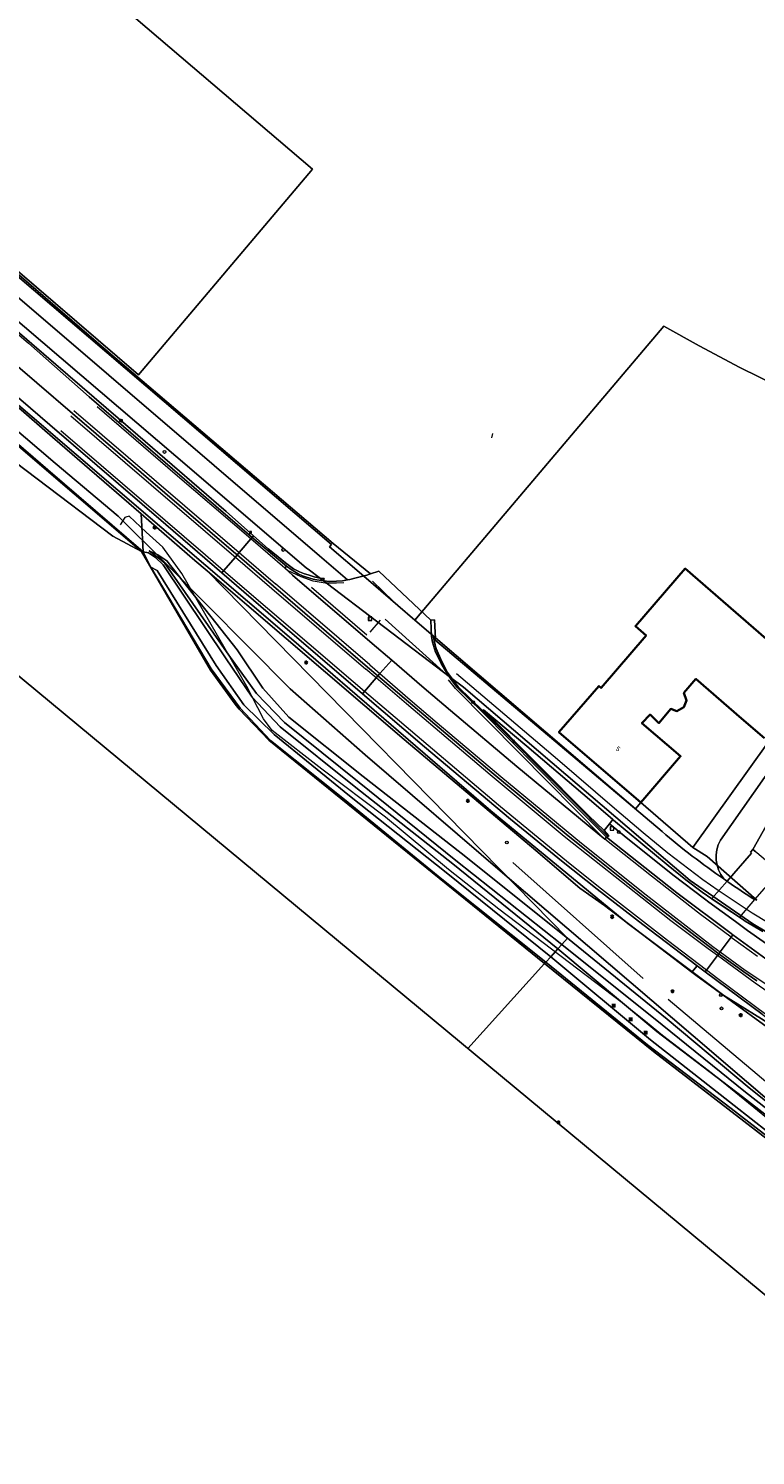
# Model space of a CAD drawing. Header units: millimetres. Extents: x 162876 to 168130, y 402614 to 405602.
# Tile 13 of 256: x 163842 to 163959, y 403053 to 403281. Entities that reach past the tile are written whole.
import ezdxf
from ezdxf.enums import TextEntityAlignment as Align

# ---------------------------------------------------------------- set-up
doc = ezdxf.new("R2010")
doc.units = ezdxf.units.MM
for name, color, linetype, lineweight in [('X-CA190022.004-UO-BGT_Ondergrond$0$GE_117_WGIGeleideconstructie_Grens_GEM', 253, 'X-CA190022.004-UO-BGT_Ondergrond$0$Vangrail', 9), ('X-CA190022.004-UO-BGT_Ondergrond$0$GE_201_SHDHek_Lijn_GEM', 253, 'X-CA190022.004-UO-BGT_Ondergrond$0$Hekwerk', 9), ('X-CA190022.004-UO-BGT_Ondergrond$0$GE_203_VGOHaag_Lijn_GEM', 253, 'X-CA190022.004-UO-BGT_Ondergrond$0$Heg', 9), ('X-CA190022.004-UO-BGT_Ondergrond$0$GE_214_Wegmarkering_Lijn_GEM', 253, 'Continuous', 9), ('X-CA190022.004-UO-BGT_Ondergrond$0$GE_244_Taludlijn_Lijn_GEM', 253, 'Continuous', 9), ('X-CA190022.004-UO-BGT_Ondergrond$0$GE_262_OSHMuurKleinerDan30cm_Lijn_GEM', 253, 'Continuous', 9), ('X-CA190022.004-UO-BGT_Ondergrond$0$GE_311_WGDRijbaanRegionaleweg_Vlak_GEM', 253, 'Continuous', 9), ('X-CA190022.004-UO-BGT_Ondergrond$0$GE_314_WGDRijbaanLokaleweg_Vlak_GEM', 253, 'Continuous', 9), ('X-CA190022.004-UO-BGT_Ondergrond$0$GE_316_WGDFietspad_Vlak_GEM', 253, 'Continuous', 9), ('X-CA190022.004-UO-BGT_Ondergrond$0$GE_361_OWGBerm_Vlak_GEM', 253, 'Continuous', 9), ('X-CA190022.004-UO-BGT_Ondergrond$0$GE_367_OWGBerm_groenvoorziening_grasenk_GEM', 253, 'Continuous', 9), ('X-CA190022.004-UO-BGT_Ondergrond$0$GE_401_OTDErf_Vlak_GEM', 253, 'Continuous', 9), ('X-CA190022.004-UO-BGT_Ondergrond$0$GE_4502_GBKN_Huisnummer_Lijn_GEM', 7, 'Continuous', 9), ('X-CA190022.004-UO-BGT_Ondergrond$0$GE_461_BTDGraslandoverig_Vlak_GEM', 253, 'Continuous', 9), ('X-CA190022.004-UO-BGT_Ondergrond$0$GE_478_BTDGroenvoorziening_bosplantsoen_GEM', 253, 'Continuous', 9), ('X-CA190022.004-UO-BGT_Ondergrond$0$GE_502_WTDWaterloop_Vlak_GEM', 253, 'Continuous', 9), ('X-CA190022.004-UO-BGT_Ondergrond$0$GE_601_PNDgrondvlakpand_Vlak_MV_GEM', 34, 'Continuous', 35), ('X-CA190022.004-UO-BGT_Ondergrond$0$GE_661_SHDMuurGroterDan30cm_Vlak_GEM', 253, 'Continuous', 9), ('X-CA190022.004-UO-BGT_Ondergrond$0$GE_814_BRDVerkeersbord_Punt_GEM', 7, 'Continuous', 25), ('X-CA190022.004-UO-BGT_Ondergrond$0$GE_861_PALLichtmast_Punt_GEM', 202, 'Continuous', 25), ('X-CA190022.004-UO-BGT_Ondergrond$0$GE_885_PutInspectieofRioolput_Punt_GEM', 253, 'Continuous', 9), ('X-CA190022.004-UO-BGT_Ondergrond$0$GE_886_PutKolk_Punt_GEM', 253, 'Continuous', 9), ('X-CA190022.004-UO-BGT_Ondergrond$0$GE_925_STMKunstobject_Punt_GEM', 253, 'Continuous', 9), ('X-CA190022.004-UO-BGT_Ondergrond$0$N-WE-RI-PUT_INSPECTIE-S', 253, 'Continuous', 9), ('X-CA190022.004-UO-KAD_Percelen$0$B-WE-KG-GRENS_PERCEEL-GV', 150, 'Continuous', 9)]:
    doc.layers.add(name, color=color, linetype=linetype, lineweight=lineweight)
doc.styles.add('X-CA190022.004-UO-BGT_Ondergrond$0$BGT_NAR', font='arial.ttf', dxfattribs={"height": 1})
doc.styles.add('X-CA190022.004-UO-BGT_Ondergrond$0$NLCS-ISO', font='NLCS-ISO.ttf')
doc.linetypes.add('X-CA190022.004-UO-BGT_Ondergrond$0$Heg', pattern='A,5,-1.5,[2,dgnlstyle-meierijstad.shx,S=0.007937,R=45,X=0,Y=0],-1.5', length=8)
doc.linetypes.add('X-CA190022.004-UO-BGT_Ondergrond$0$Hekwerk', pattern='A,5,-1.5,[2,dgnlstyle-Veghel.shx,S=0.007937,R=0,X=0,Y=0],-1.5', length=8)
doc.linetypes.add('X-CA190022.004-UO-BGT_Ondergrond$0$Vangrail', pattern='A,10,-1.5,[3,dgnlstyle-Veghel.shx,S=0.007937,R=90,X=0,Y=0.5],-1,[3,dgnlstyle-Veghel.shx,S=0.007937,R=270,X=0,Y=-0.5],-1.5', length=14)

# ---------------------------------------------------------------- blocks, each defined once
blk = doc.blocks.new('X-CA190022.004-UO-BGT_Ondergrond$0$SIE-WEG_PAAL_VERKEERSBORD-SO')
at = {"linetype": 'ByBlock', "lineweight": 18}
blk.add_circle((0, 0), 1.5, dxfattribs=at)
at = {"linetype": 'ByBlock', "lineweight": 18, "style": 'X-CA190022.004-UO-BGT_Ondergrond$0$NLCS-ISO'}
blk.add_text('vb', height=1.5, dxfattribs=at).set_placement((0, 0.1), align=Align.MIDDLE_CENTER)
blk = doc.blocks.new('X-CA190022.004-UO-BGT_Ondergrond$0$IMGEOVerkeersbord')
at = {"xscale": 5, "yscale": 5, "zscale": 5}
blk.add_blockref('X-CA190022.004-UO-BGT_Ondergrond$0$SIE-WEG_PAAL_VERKEERSBORD-SO', (0, 0), dxfattribs=at)
blk = doc.blocks.new('X-CA190022.004-UO-BGT_Ondergrond$0$SRI-KOLK-SO')
at = {"color": 0, "linetype": 'ByBlock', "lineweight": 18}
blk.add_lwpolyline([(-1.125, -1.125), (1.125, -1.125), (1.125, 1.125), (-1.125, 1.125)], close=True, dxfattribs=at)
at = {"color": 0, "linetype": 'ByBlock', "lineweight": 18, "style": 'X-CA190022.004-UO-BGT_Ondergrond$0$NLCS-ISO'}
blk.add_text('k', height=1.5, dxfattribs=at).set_placement((0, 0), align=Align.MIDDLE_CENTER)
blk = doc.blocks.new('X-CA190022.004-UO-BGT_Ondergrond$0$IMGEOKolk')
at = {"xscale": 5, "yscale": 5, "zscale": 5}
blk.add_blockref('X-CA190022.004-UO-BGT_Ondergrond$0$SRI-KOLK-SO', (0, 0), dxfattribs=at)
blk = doc.blocks.new('X-CA190022.004-UO-BGT_Ondergrond$0$SRI-PUT_INSPECTIEPUT_RIOOLPUT-SO')
at = {"color": 0, "linetype": 'ByBlock', "lineweight": 18}
blk.add_lwpolyline([(-1.12, -1.12), (1.12, -1.12), (1.12, 1.12), (-1.12, 1.12)], close=True, dxfattribs=at)
at = {"color": 0, "linetype": 'ByBlock', "lineweight": 18, "style": 'X-CA190022.004-UO-BGT_Ondergrond$0$NLCS-ISO'}
blk.add_text('r', height=1.5, dxfattribs=at).set_placement((0, 0.28), align=Align.MIDDLE_CENTER)
blk = doc.blocks.new('X-CA190022.004-UO-BGT_Ondergrond$0$IMGEOInspectierioolput')
at = {"layer": 'X-CA190022.004-UO-BGT_Ondergrond$0$N-WE-RI-PUT_INSPECTIE-S', "xscale": 10, "yscale": 10, "zscale": 10}
blk.add_blockref('X-CA190022.004-UO-BGT_Ondergrond$0$SRI-PUT_INSPECTIEPUT_RIOOLPUT-SO', (0, 0), dxfattribs=at)
blk = doc.blocks.new('X-CA190022.004-UO-BGT_Ondergrond$0$N-SIE-WEG_LICHTMAST-SO')
h = blk.add_hatch(color=256)
h.paths.add_polyline_path([(1.2, 0.5, 0.658505), (-1.2, 0.5)])
h.paths.add_polyline_path([(-1.2, -0.5, 0.658505), (1.2, -0.5)])
at = {"flags": 128}
for points in [[(-2.2, 1.3), (-1.1, 0.6)], [(-1.2, 0.5), (1.2, 0.5)], [(0, 1.3), (0, 2.5)], [(1.1, 0.6), (2.2, 1.3)], [(-2.2, -1.3), (-1.1, -0.6)], [(-1.2, -0.5), (1.2, -0.5)], [(0, -1.3), (0, -2.5)], [(2.2, -1.3), (1.1, -0.6)]]:
    blk.add_lwpolyline(points, dxfattribs=at)
at = {"ltscale": 0.5}
blk.add_circle((0, 0), 1.27, dxfattribs=at)
at = {"style": 'X-CA190022.004-UO-BGT_Ondergrond$0$NLCS-ISO'}
blk.add_attdef('TYPE', text='', height=1.8, dxfattribs=at).set_placement((0, 2.5), align=Align.BOTTOM_CENTER)
blk = doc.blocks.new('X-CA190022.004-UO-BGT_Ondergrond$0$IMGEOLichtmastpaal')
at = {"xscale": 5, "yscale": 5, "zscale": 5}
blk.add_blockref('X-CA190022.004-UO-BGT_Ondergrond$0$N-SIE-WEG_LICHTMAST-SO', (0, 6.4), dxfattribs=at)
blk = doc.blocks.new('*U23')
at = {"layer": 'X-CA190022.004-UO-BGT_Ondergrond$0$GE_925_STMKunstobject_Punt_GEM'}
h = blk.add_hatch(color=30, dxfattribs=at)
edge = h.paths.add_edge_path()
edge.add_spline(control_points=[(-16, -13), (-16, -16), (-13, -16)], knot_values=[0, 0, 0, 1, 1, 1], degree=2, periodic=0)
edge.add_line((-13, -16), (13, -16))
edge.add_spline(control_points=[(13, -16), (16, -16), (16, -13)], knot_values=[0, 0, 0, 1, 1, 1], degree=2, periodic=0)
edge.add_line((16, -13), (16, 13))
edge.add_spline(control_points=[(16, 13), (16, 16), (13, 16)], knot_values=[0, 0, 0, 1, 1, 1], degree=2, periodic=0)
edge.add_line((13, 16), (-13, 16))
edge.add_spline(control_points=[(-13, 16), (-16, 16), (-16, 13)], knot_values=[0, 0, 0, 1, 1, 1], degree=2, periodic=0)
edge.add_line((-16, 13), (-16, -13))
blk = doc.blocks.new('X-CA190022.004-UO-BGT_Ondergrond$0$IMGEOKunstobject')
at = {"layer": 'X-CA190022.004-UO-BGT_Ondergrond$0$GE_925_STMKunstobject_Punt_GEM'}
h = blk.add_hatch(color=0, dxfattribs=at)
edge = h.paths.add_edge_path()
edge.add_line((8, 9), (-8, 9))
edge.add_spline(control_points=[(-8, 9), (-9, 9), (-9, 8)], knot_values=[0, 0, 0, 1, 1, 1], degree=2, periodic=0)
edge.add_line((-9, 8), (-9, -8))
edge.add_spline(control_points=[(-9, -8), (-9, -9), (-8, -9)], knot_values=[0, 0, 0, 1, 1, 1], degree=2, periodic=0)
edge.add_line((-8, -9), (8, -9))
edge.add_spline(control_points=[(8, -9), (9, -9), (9, -8)], knot_values=[0, 0, 0, 1, 1, 1], degree=2, periodic=0)
edge.add_line((9, -8), (9, 8))
edge.add_spline(control_points=[(9, 8), (9, 9), (8, 9)], knot_values=[0, 0, 0, 1, 1, 1], degree=2, periodic=0)
h = blk.add_hatch(color=0, dxfattribs=at)
edge = h.paths.add_edge_path(flags=0)
edge.add_spline(control_points=[(-6, -6), (-6, -6), (-6, -6)], knot_values=[0, 0, 0, 1, 1, 1], degree=2, periodic=0)
edge.add_line((-6, -6), (6, -6))
edge.add_spline(control_points=[(6, -6), (6, -6), (6, -6)], knot_values=[0, 0, 0, 1, 1, 1], degree=2, periodic=0)
edge.add_line((6, -6), (6, 6))
edge.add_spline(control_points=[(6, 6), (6, 6), (6, 6)], knot_values=[0, 0, 0, 1, 1, 1], degree=2, periodic=0)
edge.add_line((6, 6), (-6, 6))
edge.add_spline(control_points=[(-6, 6), (-6, 6), (-6, 6)], knot_values=[0, 0, 0, 1, 1, 1], degree=2, periodic=0)
edge.add_line((-6, 6), (-6, -6))
at = {"layer": 'X-CA190022.004-UO-BGT_Ondergrond$0$GE_925_STMKunstobject_Punt_GEM', "color": 0}
blk.add_blockref('*U23', (0, 0), dxfattribs=at)

msp = doc.modelspace()

# ---------------------------------------------------------------- linework, layer by layer
at = {"flags": 128}
msp.add_lwpolyline([(167435.927, 405403.425), (167509.996, 405353.187), (167511.558, 404920.947), (167511.831, 404799.919), (167878.333, 404356.866), (164520.875, 402614.132), (163487.671, 403470.128), (162876.321, 403976.624), (163278.949, 404602.631), (167162.521, 405601.698)], close=True, dxfattribs=at)
at = {"layer": 'X-CA190022.004-UO-BGT_Ondergrond$0$GE_117_WGIGeleideconstructie_Grens_GEM'}
for p, q in [((163868.994, 403196.036), (163846.23, 403215.725)), ((163877.352, 403188.924), (163868.994, 403196.036)), ((163902.475, 403167.394), (163877.352, 403188.924)), ((163923.544, 403149.674), (163902.475, 403167.394)), ((163930.602, 403143.645), (163923.544, 403149.674)), ((163934.527, 403140.883), (163930.602, 403143.645)), ((163948.49, 403130.221), (163934.527, 403140.883)), ((163949.159, 403129.71), (163948.49, 403130.221)), ((163960.551, 403121.41), (163949.159, 403129.71))]:
    msp.add_line(p, q, dxfattribs=at)
at = {"layer": 'X-CA190022.004-UO-BGT_Ondergrond$0$GE_201_SHDHek_Lijn_GEM'}
for p, q in [((163854.849, 403229.652), (163891.151, 403198.708)), ((163854.849, 403229.652), (163891.151, 403198.708)), ((163854.849, 403229.652), (163891.151, 403198.708)), ((163916.494, 403215.625), (163916.659, 403216.323))]:
    msp.add_line(p, q, dxfattribs=at)
at = {"layer": 'X-CA190022.004-UO-BGT_Ondergrond$0$GE_203_VGOHaag_Lijn_GEM'}
for p, q in [((163937.696, 403152.028), (163945.493, 403145.795)), ((163945.493, 403145.795), (163950.545, 403141.93)), ((163950.545, 403141.93), (163951.254, 403141.408)), ((163951.254, 403141.408), (163955.492, 403138.29)), ((163955.492, 403138.29), (163957.441, 403136.855)), ((163957.441, 403136.855), (163967.993, 403129.482))]:
    msp.add_line(p, q, dxfattribs=at)
at = {"layer": 'X-CA190022.004-UO-BGT_Ondergrond$0$GE_214_Wegmarkering_Lijn_GEM'}
for p, q in [((163865.87, 403209.814), (163853.363, 403220.568)), ((163849.171, 403219.152), (163874.887, 403197.075)), ((163849.679, 403219.958), (163876.108, 403197.278)), ((163870.694, 403196.858), (163847.565, 403216.723)), ((163877.978, 403199.454), (163865.87, 403209.814)), ((163883.422, 403194.796), (163877.978, 403199.454)), ((163873.605, 403194.365), (163870.694, 403196.858)), ((163874.887, 403197.075), (163875.489, 403196.557)), ((163875.489, 403196.557), (163881.305, 403191.545)), ((163876.108, 403197.278), (163881.914, 403192.296)), ((163894.314, 403176.627), (163873.605, 403194.365)), ((163883.851, 403194.429), (163883.422, 403194.796)), ((163885.999, 403193.408), (163883.851, 403194.429)), ((163884.645, 403193.655), (163897.384, 403182.747)), ((163887.925, 403192.724), (163885.999, 403193.408)), ((163881.302, 403191.551), (163896.353, 403178.633)), ((163897.004, 403179.328), (163881.915, 403192.303)), ((163896.535, 403184.093), (163887.677, 403191.7)), ((163889.869, 403192.395), (163887.925, 403192.724)), ((163891.685, 403192.368), (163889.869, 403192.395)), ((163892.841, 403192.447), (163891.685, 403192.368)), ((163897.449, 403192.721), (163900.716, 403189.536)), ((163898.68, 403186.449), (163897.019, 403184.558)), ((163899.481, 403186.61), (163908.751, 403178.25)), ((163897.384, 403182.747), (163900.495, 403180.081)), ((163897.004, 403179.328), (163898.606, 403177.946)), ((163900.495, 403180.081), (163905.334, 403175.934)), ((163897.991, 403177.241), (163896.353, 403178.633)), ((163902.89, 403173.081), (163897.991, 403177.241)), ((163898.606, 403177.946), (163903.467, 403173.754)), ((163910.691, 403175.565), (163909.598, 403176.954)), ((163910.859, 403177.944), (163927.009, 403164.231)), ((163896.143, 403175.075), (163894.314, 403176.627)), ((163901.039, 403170.92), (163896.143, 403175.075)), ((163905.334, 403175.934), (163909.887, 403172.032)), ((163920.916, 403165.247), (163910.691, 403175.565)), ((163916.229, 403161.754), (163902.89, 403173.081)), ((163903.467, 403173.754), (163907.757, 403170.055)), ((163917.56, 403156.899), (163901.039, 403170.92)), ((163907.757, 403170.055), (163917.952, 403161.496)), ((163909.887, 403172.032), (163920.519, 403163.071)), ((163934.369, 403151.655), (163920.916, 403165.247)), ((163927.009, 403164.231), (163936.152, 403156.409)), ((163928.101, 403151.9), (163916.229, 403161.754)), ((163917.952, 403161.496), (163930.869, 403150.844)), ((163920.519, 403163.071), (163933.469, 403152.357)), ((163928.792, 403147.672), (163917.56, 403156.899)), ((163936.152, 403156.409), (163940.706, 403152.542)), ((163932.96, 403148.041), (163928.101, 403151.9)), ((163940.706, 403152.542), (163944.681, 403149.278)), ((163930.869, 403150.844), (163941.217, 403142.554)), ((163934.601, 403151.471), (163934.369, 403151.655)), ((163942.066, 403145.559), (163934.601, 403151.471)), ((163934.071, 403143.464), (163928.792, 403147.672)), ((163941.559, 403141.238), (163932.96, 403148.041)), ((163944.681, 403149.278), (163950.248, 403145.046)), ((163949.912, 403139.441), (163942.066, 403145.559)), ((163950.248, 403145.046), (163952.696, 403143.315)), ((163944.603, 403135.258), (163934.071, 403143.464)), ((163941.217, 403142.554), (163951.895, 403134.331)), ((163952.696, 403143.315), (163957.844, 403139.897)), ((163945.145, 403138.443), (163941.559, 403141.238)), ((163951.112, 403133.956), (163945.145, 403138.443)), ((163954.78, 403135.8), (163949.912, 403139.441)), ((163957.844, 403139.897), (163958.151, 403139.693)), ((163958.151, 403139.693), (163963.566, 403136.469)), ((163955.021, 403135.62), (163954.78, 403135.8)), ((163950.851, 403130.547), (163944.603, 403135.258)), ((163952.594, 403132.878), (163951.112, 403133.956)), ((163951.895, 403134.331), (163953.049, 403133.486)), ((163953.049, 403133.486), (163957.05, 403130.556)), ((163959.013, 403132.74), (163955.021, 403135.62)), ((163958.666, 403128.462), (163952.594, 403132.878)), ((163952.692, 403129.159), (163950.851, 403130.547)), ((163962.435, 403121.908), (163952.692, 403129.159)), ((163957.05, 403130.556), (163962.241, 403127.045)), ((163962.663, 403125.664), (163958.666, 403128.462))]:
    msp.add_line(p, q, dxfattribs=at)
at = {"layer": 'X-CA190022.004-UO-BGT_Ondergrond$0$GE_244_Taludlijn_Lijn_GEM'}
for p, q in [((163857.809, 403202.88), (163857.054, 403201.717)), ((163857.963, 403202.926), (163857.809, 403202.88)), ((163858.485, 403203.083), (163857.963, 403202.926)), ((163861.249, 403200.524), (163858.485, 403203.083)), ((163863.913, 403198.138), (163861.249, 403200.524)), ((163866.905, 403193.909), (163863.913, 403198.138)), ((163953.079, 403151.319), (163984.79, 403196.36)), ((163877.334, 403175.897), (163866.905, 403193.909)), ((163879.992, 403170.693), (163877.334, 403175.897)), ((163881.398, 403168.817), (163879.992, 403170.693)), ((163889.299, 403162.673), (163881.398, 403168.817)), ((163899.492, 403154.979), (163889.299, 403162.673)), ((163909.59, 403146.639), (163899.492, 403154.979)), ((163919.885, 403147.756), (163940.699, 403129.206)), ((163917.627, 403140.293), (163909.59, 403146.639)), ((163937.371, 403125.337), (163917.627, 403140.293)), ((163941.407, 403122.04), (163937.371, 403125.337)), ((163944.75, 403125.898), (163982.184, 403094.34)), ((163943.797, 403120.102), (163941.407, 403122.04)), ((163951.824, 403113.958), (163943.797, 403120.102)), ((163960.433, 403106.952), (163951.824, 403113.958))]:
    msp.add_line(p, q, dxfattribs=at)
at = {"layer": 'X-CA190022.004-UO-BGT_Ondergrond$0$GE_244_Taludlijn_Lijn_GEM', "extrusion": (0, 0, -1)}
msp.add_arc((-163958.083, 403148.616), 5.688, 321.97154, 28.37744, dxfattribs=at)
at = {"layer": 'X-CA190022.004-UO-BGT_Ondergrond$0$GE_262_OSHMuurKleinerDan30cm_Lijn_GEM'}
msp.add_line((163958.262, 403149.84), (163962.345, 403156.987), dxfattribs=at)
at = {"layer": 'X-CA190022.004-UO-BGT_Ondergrond$0$GE_311_WGDRijbaanRegionaleweg_Vlak_GEM', "flags": 128}
for points in [[(163799.858, 403267.183), (163819.742, 403250.233), (163842.392, 403230.766), (163852.093, 403222.159), (163865.445, 403210.642), (163877.771, 403200.055), (163878.19, 403199.701), (163877.978, 403199.454), (163876.108, 403197.278), (163875.782, 403196.899), (163875.181, 403197.417), (163849.464, 403219.493), (163826.588, 403239.105), (163805.12, 403257.514), (163800.259, 403261.661), (163797.31, 403264.182), (163797.618, 403264.546), (163799.667, 403266.958), (163799.858, 403267.183)], [(163797.31, 403264.182), (163800.259, 403261.661), (163805.12, 403257.514), (163826.588, 403239.105), (163849.464, 403219.493), (163875.181, 403197.417), (163875.782, 403196.899), (163875.489, 403196.557), (163873.605, 403194.365), (163873.321, 403194.035), (163864.348, 403201.77), (163845.825, 403217.695), (163803.702, 403253.9), (163794.917, 403261.368), (163795.146, 403261.638), (163797.017, 403263.84), (163797.31, 403264.182)], [(163884.645, 403193.655), (163897.384, 403182.747), (163900.495, 403180.081), (163898.606, 403177.946), (163898.284, 403177.583), (163896.644, 403178.976), (163881.599, 403191.886), (163875.782, 403196.899), (163876.108, 403197.278), (163877.978, 403199.454), (163878.19, 403199.701), (163883.669, 403195.085), (163883.422, 403194.796), (163884.645, 403193.655)], [(163875.782, 403196.899), (163881.599, 403191.886), (163896.644, 403178.976), (163898.284, 403177.583), (163897.991, 403177.241), (163896.143, 403175.075), (163895.843, 403174.724), (163881.892, 403186.646), (163873.321, 403194.035), (163873.605, 403194.365), (163875.489, 403196.557), (163875.782, 403196.899)], [(163915.059, 403171.967), (163929.159, 403157.84), (163935.089, 403151.891), (163934.857, 403151.796), (163928.199, 403158.463), (163914.926, 403171.867), (163910.926, 403175.758), (163910.109, 403176.833), (163909.09, 403178.371), (163908.418, 403179.534), (163907.523, 403181.377), (163907.022, 403182.969), (163906.886, 403183.874), (163906.82, 403185.063), (163906.78, 403186.485), (163907.331, 403186.513), (163907.492, 403183.504), (163907.405, 403183.309), (163907.276, 403183.018), (163907.607, 403181.948), (163908.295, 403180.333), (163909.419, 403178.118), (163910.171, 403177.073), (163911.154, 403175.819), (163915.059, 403171.967)], [(163920.519, 403163.071), (163933.469, 403152.357), (163934.601, 403151.471), (163934.857, 403151.796), (163946.13, 403142.901), (163954.791, 403136.379), (163955.065, 403136.181), (163954.78, 403135.8), (163953.049, 403133.486), (163952.809, 403133.164), (163951.294, 403134.291), (163945.418, 403138.801), (163941.007, 403142.194), (163933.24, 403148.394), (163928.384, 403152.249), (163916.518, 403162.099), (163903.183, 403173.423), (163898.284, 403177.583), (163898.606, 403177.946), (163900.495, 403180.081), (163905.334, 403175.934), (163909.887, 403172.032), (163920.519, 403163.071)], [(163898.284, 403177.583), (163903.183, 403173.423), (163916.518, 403162.099), (163928.384, 403152.249), (163933.24, 403148.394), (163941.007, 403142.194), (163945.418, 403138.801), (163951.294, 403134.291), (163952.809, 403133.164), (163952.594, 403132.878), (163950.851, 403130.547), (163950.626, 403130.246), (163950.406, 403130.409), (163949.351, 403131.211), (163940.676, 403137.809), (163933.352, 403143.473), (163927.68, 403148.011), (163919.527, 403154.687), (163905.759, 403166.231), (163895.843, 403174.724), (163896.143, 403175.075), (163897.991, 403177.241), (163898.284, 403177.583)], [(163958.927, 403128.828), (163956.841, 403130.246), (163953.041, 403132.991), (163952.809, 403133.164), (163953.049, 403133.486), (163954.78, 403135.8), (163955.065, 403136.181)], [(163955.065, 403136.181), (163963.278, 403130.238)], [(163959.772, 403123.476), (163950.626, 403130.246), (163950.851, 403130.547), (163952.594, 403132.878), (163952.809, 403133.164), (163953.041, 403132.991), (163956.841, 403130.246), (163958.927, 403128.828)]]:
    msp.add_lwpolyline(points, dxfattribs=at)
at = {"layer": 'X-CA190022.004-UO-BGT_Ondergrond$0$GE_314_WGDRijbaanLokaleweg_Vlak_GEM', "flags": 128}
msp.add_lwpolyline([(163906.78, 403186.485), (163906.82, 403185.063), (163906.886, 403183.874), (163907.022, 403182.969), (163907.523, 403181.377), (163908.418, 403179.534), (163909.09, 403178.371), (163910.109, 403176.833), (163910.926, 403175.758), (163914.926, 403171.867), (163928.199, 403158.463), (163934.857, 403151.796), (163934.601, 403151.471), (163933.469, 403152.357), (163920.519, 403163.071), (163909.887, 403172.032), (163905.334, 403175.934), (163900.495, 403180.081), (163897.384, 403182.747), (163884.645, 403193.655), (163883.422, 403194.796), (163883.669, 403195.085), (163884.569, 403194.462), (163885.553, 403193.889), (163886.218, 403193.58), (163886.885, 403193.334), (163887.943, 403193.011), (163888.54, 403192.897), (163889.598, 403192.741), (163890.629, 403192.645), (163891.675, 403192.698), (163892.614, 403192.781), (163893.421, 403192.913), (163893.808, 403192.976), (163894.829, 403193.222), (163896.529, 403193.666), (163897.091, 403193.852), (163898.418, 403194.292), (163906.78, 403186.485)], dxfattribs=at)
at = {"layer": 'X-CA190022.004-UO-BGT_Ondergrond$0$GE_316_WGDFietspad_Vlak_GEM', "flags": 128}
for points in [[(163959.852, 403136.703), (163957.048, 403138.382), (163956.822, 403138.531), (163956.112, 403139.002), (163953.66, 403140.628), (163951.705, 403141.939), (163950.143, 403142.986), (163947.528, 403144.995), (163944.734, 403147.241), (163935.992, 403154.517), (163935.886, 403154.605), (163933.59, 403156.563), (163922.121, 403166.345), (163915.182, 403172.136), (163915.059, 403171.967), (163911.154, 403175.819), (163910.171, 403177.073), (163909.419, 403178.118), (163908.295, 403180.333), (163907.607, 403181.948), (163907.276, 403183.018), (163907.405, 403183.309), (163943.741, 403152.67)], [(163961.991, 403145.774), (163958.556, 403141.816), (163956.112, 403139.002), (163951.705, 403141.939), (163951.732, 403141.97), (163954.136, 403144.742), (163958.031, 403149.233), (163957.874, 403149.369), (163958.262, 403149.84), (163958.757, 403149.429), (163958.889, 403149.319), (163961.377, 403147.253), (163961.588, 403147.078), (163961.844, 403146.865), (163962.619, 403146.221), (163962.143, 403145.651), (163961.991, 403145.774)], [(163953.603, 403145.112), (163953.919, 403144.892), (163954.136, 403144.742), (163954.263, 403144.654)], [(163958.556, 403141.816), (163958.624, 403141.772), (163958.692, 403141.729)]]:
    msp.add_lwpolyline(points, dxfattribs=at)
at = {"layer": 'X-CA190022.004-UO-BGT_Ondergrond$0$GE_316_WGDFietspad_Vlak_GEM'}
for centre, radius, start, end in [((164031.914, 403257.508), 136.987, 229.93499, 235.13363), ((164024.573, 403246.345), 123.63, 235.33967, 237.72485)]:
    msp.add_arc(centre, radius, start, end, dxfattribs=at)
at = {"layer": 'X-CA190022.004-UO-BGT_Ondergrond$0$GE_361_OWGBerm_Vlak_GEM', "flags": 128}
for points in [[(163830.234, 403241.564), (163842.922, 403230.656), (163856.761, 403218.761), (163874.044, 403203.842), (163878.411, 403199.958), (163878.19, 403199.701), (163877.771, 403200.055), (163865.445, 403210.642), (163852.093, 403222.159), (163842.392, 403230.766)], [(163878.411, 403199.958), (163880.75, 403197.878), (163882.019, 403196.854), (163882.918, 403196.105), (163883.504, 403195.636), (163884.811, 403194.694), (163885.741, 403194.213), (163886.531, 403193.903), (163887.155, 403193.701), (163888.073, 403193.383), (163888.987, 403193.199), (163889.673, 403193.112), (163889.598, 403192.741), (163888.54, 403192.897), (163887.943, 403193.011), (163886.885, 403193.334), (163886.218, 403193.58), (163885.553, 403193.889), (163884.569, 403194.462), (163883.669, 403195.085), (163878.19, 403199.701), (163878.411, 403199.958)], [(163915.182, 403172.136), (163931.999, 403155.271), (163934.504, 403152.869), (163935.235, 403152.019), (163935.089, 403151.891), (163929.159, 403157.84), (163915.059, 403171.967), (163915.182, 403172.136)], [(163915.182, 403172.136), (163922.121, 403166.345), (163933.59, 403156.563), (163935.886, 403154.605), (163935.35, 403153.931), (163934.504, 403152.869), (163931.999, 403155.271), (163915.182, 403172.136)]]:
    msp.add_lwpolyline(points, dxfattribs=at)
at = {"layer": 'X-CA190022.004-UO-BGT_Ondergrond$0$GE_367_OWGBerm_groenvoorziening_grasenk_GEM', "flags": 128}
for points in [[(163797.488, 403278.815), (163824.681, 403255.496), (163832.625, 403248.684), (163854.849, 403229.652), (163891.151, 403198.708), (163897.091, 403193.852), (163896.529, 403193.666), (163894.829, 403193.222), (163893.808, 403192.976), (163893.421, 403192.913), (163888.926, 403196.764), (163804.271, 403269.285), (163797.488, 403278.815)], [(163804.271, 403269.285), (163888.926, 403196.764), (163893.421, 403192.913), (163892.614, 403192.781), (163891.675, 403192.698), (163890.629, 403192.645), (163889.598, 403192.741), (163889.673, 403193.112), (163888.987, 403193.199), (163888.073, 403193.383), (163887.155, 403193.701), (163886.531, 403193.903), (163885.741, 403194.213), (163884.811, 403194.694), (163883.504, 403195.636), (163882.918, 403196.105), (163882.019, 403196.854), (163880.75, 403197.878), (163878.411, 403199.958), (163874.044, 403203.842), (163856.761, 403218.761), (163842.922, 403230.656), (163830.234, 403241.564)], [(163803.702, 403253.9), (163845.825, 403217.695), (163864.348, 403201.77), (163873.321, 403194.035), (163881.892, 403186.646), (163895.843, 403174.724), (163905.759, 403166.231), (163919.527, 403154.687), (163927.68, 403148.011), (163933.352, 403143.473), (163940.676, 403137.809), (163949.351, 403131.211), (163948.49, 403130.221), (163934.527, 403140.883), (163930.602, 403143.645), (163923.544, 403149.674), (163902.475, 403167.394), (163877.352, 403188.924), (163870.972, 403194.353), (163868.994, 403196.036), (163860.428, 403203.445), (163846.23, 403215.725), (163840.418, 403220.803)], [(163958.757, 403149.429), (163958.262, 403149.84), (163962.345, 403156.987)], [(163967.993, 403129.482), (163957.441, 403136.855), (163955.492, 403138.29), (163951.254, 403141.408), (163950.545, 403141.93), (163945.493, 403145.795), (163937.696, 403152.028), (163935.35, 403153.931), (163935.886, 403154.605)], [(163935.886, 403154.605), (163935.992, 403154.517), (163944.734, 403147.241), (163947.528, 403144.995), (163950.143, 403142.986), (163951.705, 403141.939), (163953.66, 403140.628), (163956.112, 403139.002), (163956.822, 403138.531), (163957.048, 403138.382), (163959.852, 403136.703)], [(163963.278, 403130.238), (163955.065, 403136.181), (163954.791, 403136.379), (163946.13, 403142.901), (163934.857, 403151.796), (163935.089, 403151.891), (163935.235, 403152.019), (163934.504, 403152.869), (163935.35, 403153.931), (163937.696, 403152.028), (163945.493, 403145.795), (163950.545, 403141.93), (163951.254, 403141.408), (163955.492, 403138.29), (163957.441, 403136.855), (163967.993, 403129.482)], [(163948.49, 403130.221), (163949.351, 403131.211), (163950.406, 403130.409), (163950.626, 403130.246), (163959.772, 403123.476), (163971.758, 403114.67), (163979.592, 403108.808), (163995.891, 403096.032), (164013.529, 403081.379), (164017.355, 403078.103), (164017.262, 403077.977), (164017.337, 403077.882), (164019.021, 403076.486), (164022.704, 403073.552), (164058.231, 403042.158)], [(164058.262, 403040.438), (164036.514, 403059.82), (164021.837, 403072.213), (164017.807, 403075.616), (164016.653, 403076.591), (164013.889, 403078.924), (164012.875, 403079.78), (164007.713, 403084.139), (163990.477, 403098.694), (163974.748, 403110.932), (163960.551, 403121.41), (163949.159, 403129.71), (163948.49, 403130.221)]]:
    msp.add_lwpolyline(points, dxfattribs=at)
at = {"layer": 'X-CA190022.004-UO-BGT_Ondergrond$0$GE_401_OTDErf_Vlak_GEM', "flags": 128}
for points in [[(163943.741, 403152.67), (163907.405, 403183.309), (163907.492, 403183.504), (163907.331, 403186.513), (163906.78, 403186.485), (163898.418, 403194.292), (163897.091, 403193.852), (163891.151, 403198.708), (163854.849, 403229.652), (163832.625, 403248.684)], [(163984.79, 403196.36), (163953.079, 403151.319)], [(163949.173, 403177.115), (163947.239, 403174.852), (163947.662, 403173.649), (163947.241, 403172.572), (163946.09, 403171.941), (163945.138, 403172.276), (163943.243, 403170.027), (163941.834, 403171.382), (163940.532, 403170.028), (163946.72, 403164.71), (163940.36, 403157.321), (163927.26, 403168.591), (163933.64, 403175.95), (163933.999, 403175.642), (163941.187, 403184.048), (163939.48, 403185.53), (163947.47, 403194.73), (163964.46, 403179.97)], [(163960.136, 403167.629), (163956.47, 403170.78), (163949.173, 403177.115)]]:
    msp.add_lwpolyline(points, dxfattribs=at)
at = {"layer": 'X-CA190022.004-UO-BGT_Ondergrond$0$GE_401_OTDErf_Vlak_GEM', "extrusion": (0, 0, -1)}
msp.add_arc((-164031.914, 403257.508), 136.987, 304.86637, 310.06501, dxfattribs=at)
at = {"layer": 'X-CA190022.004-UO-BGT_Ondergrond$0$GE_401_OTDErf_Vlak_GEM'}
msp.add_arc((163958.083, 403148.616), 5.688, 151.62256, 218.02846, dxfattribs=at)
at = {"layer": 'X-CA190022.004-UO-BGT_Ondergrond$0$GE_461_BTDGraslandoverig_Vlak_GEM', "flags": 128}
for points in [[(163860.428, 403203.445), (163860.741, 403197.39), (163845.52, 403210.508), (163829.066, 403224.61), (163814.738, 403236.818), (163798.466, 403250.652), (163786.83, 403260.583), (163776.264, 403270.298), (163775.446, 403271.398), (163760.682, 403283.976), (163744.212, 403298.021), (163728.434, 403311.456), (163717.004, 403321.107), (163719.456, 403323.919), (163730.713, 403314.282), (163747.029, 403300.468), (163769.557, 403281.251), (163796.999, 403257.968), (163822.441, 403236.145), (163840.418, 403220.803), (163846.23, 403215.725), (163860.428, 403203.445)], [(163868.994, 403196.036), (163870.972, 403194.353), (163928.614, 403135.623), (163911.636, 403149.232), (163895.961, 403161.462), (163884.051, 403170.994), (163879.885, 403175.584), (163875.758, 403181.738), (163864.507, 403195.965), (163863.073, 403196.907), (163861.685, 403197.561), (163862.9, 403196.658), (163864.171, 403195.612), (163874.458, 403180.902), (163878.853, 403174.771), (163883.337, 403170.124), (163895.307, 403160.513), (163910.774, 403148.082), (163927.727, 403134.642), (163927.096, 403133.946), (163910.285, 403147.543), (163894.779, 403159.74), (163882.634, 403169.425), (163878.194, 403174.179), (163873.892, 403180.446), (163863.919, 403195.322), (163862.728, 403196.472), (163861.616, 403197.257), (163860.741, 403197.39), (163860.428, 403203.445), (163868.994, 403196.036)], [(163860.741, 403197.39), (163861.616, 403197.257), (163862.728, 403196.472), (163863.919, 403195.322), (163873.892, 403180.446), (163878.194, 403174.179), (163882.634, 403169.425), (163894.779, 403159.74), (163910.285, 403147.543), (163927.096, 403133.946), (163925.952, 403132.681), (163909.238, 403146.132), (163893.728, 403158.372), (163881.684, 403168.192), (163876.867, 403172.956), (163872.427, 403179.206), (163862.994, 403194.419), (163861.982, 403194.941), (163860.741, 403197.39)], [(163928.614, 403135.623), (163927.727, 403134.642), (163910.774, 403148.082), (163895.307, 403160.513), (163883.337, 403170.124), (163878.853, 403174.771), (163874.458, 403180.902), (163864.171, 403195.612), (163862.9, 403196.658), (163861.685, 403197.561), (163863.073, 403196.907), (163864.507, 403195.965), (163875.758, 403181.738), (163879.885, 403175.584), (163884.051, 403170.994), (163895.961, 403161.462), (163911.636, 403149.232), (163928.614, 403135.623)], [(163925.181, 403131.829), (163908.537, 403145.063), (163892.953, 403157.826), (163881.106, 403167.257), (163876.245, 403172.397), (163871.622, 403178.704), (163861.982, 403194.941), (163862.994, 403194.419), (163872.427, 403179.206), (163876.867, 403172.956), (163881.684, 403168.192), (163893.728, 403158.372), (163909.238, 403146.132), (163925.952, 403132.681), (163925.181, 403131.829)], [(163973.959, 403098.803), (163957.69, 403111.711), (163944.546, 403122.688), (163928.614, 403135.623), (163870.972, 403194.353), (163877.352, 403188.924)], [(163877.352, 403188.924), (163902.475, 403167.394), (163923.544, 403149.674), (163930.602, 403143.645), (163934.527, 403140.883), (163948.49, 403130.221), (163949.159, 403129.71), (163960.551, 403121.41)], [(163954.263, 403144.654), (163954.136, 403144.742), (163958.031, 403149.233), (163957.874, 403149.369), (163958.262, 403149.84), (163958.757, 403149.429), (163958.889, 403149.319), (163961.377, 403147.253), (163961.588, 403147.078), (163961.844, 403146.865), (163962.619, 403146.221), (163962.673, 403146.176), (163962.597, 403146.086), (163962.549, 403146.032), (163962.979, 403145.657)], [(163958.692, 403141.729), (163958.624, 403141.772), (163958.556, 403141.816)], [(164004.353, 403070.984), (163987.708, 403084.053), (163971.577, 403096.136), (163955.258, 403108.891), (163941.891, 403119.407), (163925.952, 403132.681), (163927.096, 403133.946), (163942.936, 403120.728), (163956.594, 403110.308), (163972.816, 403097.727), (163988.737, 403085.446), (164005.373, 403072.551), (164004.353, 403070.984)], [(163972.816, 403097.727), (163956.594, 403110.308), (163942.936, 403120.728), (163927.096, 403133.946), (163927.727, 403134.642), (163943.773, 403121.787), (163957.07, 403111.044), (163973.214, 403098.434)], [(163928.614, 403135.623), (163944.546, 403122.688), (163957.69, 403111.711), (163973.959, 403098.803), (163989.618, 403086.721), (163992.448, 403084.452), (163994.22, 403082.458), (163989.144, 403086.011), (163973.214, 403098.434), (163957.07, 403111.044), (163943.773, 403121.787), (163927.727, 403134.642), (163928.614, 403135.623)], [(164003.925, 403070.335), (163987.111, 403083.332), (163971.277, 403095.677), (163954.786, 403108.416), (163941.398, 403118.598), (163925.181, 403131.829), (163925.952, 403132.681), (163941.891, 403119.407), (163955.258, 403108.891), (163971.577, 403096.136), (163987.708, 403084.053), (164004.353, 403070.984), (164003.925, 403070.335)]]:
    msp.add_lwpolyline(points, dxfattribs=at)
at = {"layer": 'X-CA190022.004-UO-BGT_Ondergrond$0$GE_461_BTDGraslandoverig_Vlak_GEM', "extrusion": (0, 0, -1)}
msp.add_arc((-164024.573, 403246.345), 123.63, 302.27515, 304.66033, dxfattribs=at)
at = {"layer": 'X-CA190022.004-UO-BGT_Ondergrond$0$GE_478_BTDGroenvoorziening_bosplantsoen_GEM', "flags": 128}
for points in [[(163953.079, 403151.319), (163984.79, 403196.36), (163987.49, 403198.9), (163988.119, 403198.58), (163987.046, 403197.109), (163983.766, 403191.674)], [(163983.766, 403191.674), (163965.216, 403161.371), (163962.345, 403156.987), (163958.262, 403149.84), (163957.874, 403149.369), (163958.031, 403149.233), (163954.136, 403144.742), (163953.919, 403144.892), (163953.603, 403145.112)]]:
    msp.add_lwpolyline(points, dxfattribs=at)
at = {"layer": 'X-CA190022.004-UO-BGT_Ondergrond$0$GE_478_BTDGroenvoorziening_bosplantsoen_GEM', "extrusion": (0, 0, -1)}
msp.add_arc((-163958.083, 403148.616), 5.688, 321.97154, 28.37744, dxfattribs=at)
at = {"layer": 'X-CA190022.004-UO-BGT_Ondergrond$0$GE_502_WTDWaterloop_Vlak_GEM', "flags": 128}
for points in [[(163831.641, 403218.219), (163710.674, 403313.843), (163716.756, 403320.793), (163728.175, 403311.15), (163743.952, 403297.716), (163760.423, 403283.672), (163775.377, 403271.022), (163776.126, 403270.027), (163785.599, 403261.449), (163797.912, 403250.935), (163828.506, 403224.792), (163860.471, 403197.472), (163855.887, 403199.887), (163831.641, 403218.219)], [(163814.92, 403199.007), (163831.641, 403218.219), (163855.887, 403199.887), (163860.471, 403197.472), (163871.5, 403178.508), (163875.45, 403173.045), (163876.107, 403172.244), (163880.82, 403167.27), (163924.961, 403131.586), (163912.681, 403118.013)], [(163912.681, 403118.013), (163924.961, 403131.586), (163942.357, 403117.523), (163986.895, 403083.244), (164012.34, 403063.661), (163988.433, 403055.253)]]:
    msp.add_lwpolyline(points, dxfattribs=at)
at = {"layer": 'X-CA190022.004-UO-BGT_Ondergrond$0$GE_601_PNDgrondvlakpand_Vlak_MV_GEM', "flags": 128}
for points in [[(163949.173, 403177.115), (163947.239, 403174.852), (163947.662, 403173.649), (163947.241, 403172.572), (163946.09, 403171.941), (163945.138, 403172.276), (163943.243, 403170.027), (163941.834, 403171.382), (163940.532, 403170.028), (163946.72, 403164.71), (163940.36, 403157.321), (163927.26, 403168.591), (163933.64, 403175.95), (163933.999, 403175.642), (163941.187, 403184.048), (163939.48, 403185.53), (163947.47, 403194.73), (163964.46, 403179.97)], [(163960.136, 403167.629), (163956.47, 403170.78), (163949.173, 403177.115)]]:
    msp.add_lwpolyline(points, dxfattribs=at)
at = {"layer": 'X-CA190022.004-UO-BGT_Ondergrond$0$GE_661_SHDMuurGroterDan30cm_Vlak_GEM', "flags": 128}
for points in [[(163860.471, 403197.472), (163828.506, 403224.792), (163797.912, 403250.935), (163785.599, 403261.449), (163776.126, 403270.027), (163775.377, 403271.022), (163760.423, 403283.672), (163743.952, 403297.716), (163728.175, 403311.15), (163716.756, 403320.793), (163717.004, 403321.107), (163728.434, 403311.456), (163744.212, 403298.021), (163760.682, 403283.976), (163775.446, 403271.398), (163776.264, 403270.298), (163786.83, 403260.583), (163798.466, 403250.652), (163814.738, 403236.818), (163829.066, 403224.61), (163845.52, 403210.508), (163860.741, 403197.39), (163860.471, 403197.472)], [(163924.961, 403131.586), (163880.82, 403167.27), (163876.107, 403172.244), (163875.45, 403173.045), (163871.5, 403178.508), (163860.471, 403197.472), (163860.741, 403197.39), (163861.982, 403194.941), (163871.622, 403178.704), (163876.245, 403172.397), (163881.106, 403167.257), (163892.953, 403157.826), (163908.537, 403145.063), (163925.181, 403131.829), (163924.961, 403131.586)], [(164012.34, 403063.661), (163986.895, 403083.244), (163942.357, 403117.523), (163924.961, 403131.586), (163925.181, 403131.829), (163941.398, 403118.598), (163954.786, 403108.416), (163971.277, 403095.677), (163987.111, 403083.332), (164003.925, 403070.335), (164012.34, 403063.661)]]:
    msp.add_lwpolyline(points, dxfattribs=at)
at = {"layer": 'X-CA190022.004-UO-KAD_Percelen$0$B-WE-KG-GRENS_PERCEEL-GV', "flags": 128}
for points in [[(163887.341, 403194.464), (163886.842, 403194.843), (163865.946, 403212.67), (163789.989, 403277.544), (163782.916, 403283.573), (163759.303, 403303.699), (163717.721, 403339.188), (163713.588, 403342.716), (163707.949, 403348.114), (163693.707, 403362.415), (163685.691, 403370.151), (163664.466, 403389.236), (163662.701, 403388.524), (163663.007, 403386.808), (163659.057, 403390.019), (163644.453, 403401.889)], [(163986.805, 403056.602), (163988.881, 403059.062), (164005.008, 403078.166), (163983.216, 403090.521), (163948.726, 403120.039), (163918.572, 403145.78), (163896.276, 403164.94), (163884.246, 403175.487), (163864.145, 403195.719), (163856.763, 403203.077), (163846.648, 403211.559), (163832.005, 403224.052), (163804.154, 403247.719), (163777.26, 403270.884), (163751.827, 403292.379), (163718.294, 403320.865), (163693, 403339.322), (163678.617, 403351.124), (163657.149, 403369.562), (163628.476, 403394.003)], [(163838.579, 403300.615), (163887.81, 403258.53), (163860.01, 403225.68), (163810.626, 403268.058)], [(163789.989, 403277.544), (163865.946, 403212.67), (163886.842, 403194.843), (163887.341, 403194.464), (163888.885, 403193.292), (163909.91, 403177.332), (163909.75, 403177.539), (163909.195, 403178.373), (163908.697, 403179.243), (163908.26, 403180.144), (163907.885, 403181.074), (163907.573, 403182.026), (163907.327, 403182.997), (163907.149, 403183.976), (163904.209, 403186.487), (163896.032, 403193.495), (163890.534, 403198.207), (163890.846, 403198.572), (163810.126, 403267.475)], [(163810.126, 403267.475), (163890.846, 403198.572), (163890.534, 403198.207), (163896.032, 403193.495), (163904.209, 403186.487), (163905.049, 403187.482), (163944.042, 403233.467), (163949.701, 403230.332), (163956.21, 403226.861), (163962.596, 403223.723)], [(163808.515, 403248.408), (163884.498, 403183.483), (163916.342, 403155.991), (163938.264, 403137.97), (163953.603, 403126.462), (163961.91, 403121.39)], [(163832.005, 403224.052), (163846.648, 403211.559), (163856.763, 403203.077), (163864.145, 403195.719), (163884.246, 403175.487), (163896.276, 403164.94), (163918.572, 403145.78), (163948.726, 403120.039), (163983.216, 403090.521), (164005.008, 403078.166), (164007.974, 403081.606), (163961.91, 403121.39), (163953.603, 403126.462), (163938.264, 403137.97), (163916.342, 403155.991), (163884.498, 403183.483), (163808.515, 403248.408)], [(163970.126, 403130.903), (163958.273, 403137.927), (163948.27, 403144.864), (163940.35, 403151.579), (163911.989, 403175.753), (163909.91, 403177.332), (163888.885, 403193.292), (163887.341, 403194.464)], [(163958.92, 403141.707), (163950.972, 403148.683), (163948.647, 403150.158), (163940.36, 403157.321), (163939.512, 403156.336), (163907.149, 403183.976), (163907.327, 403182.997), (163907.573, 403182.026), (163907.885, 403181.074), (163908.26, 403180.144), (163908.697, 403179.243), (163909.195, 403178.373), (163909.75, 403177.539), (163909.91, 403177.332), (163911.989, 403175.753), (163940.35, 403151.579), (163948.27, 403144.864), (163958.273, 403137.927), (163970.126, 403130.903)], [(163960.787, 403167.032), (163948.647, 403150.158), (163950.972, 403148.683), (163958.92, 403141.707)]]:
    msp.add_lwpolyline(points, dxfattribs=at)
for points in [[(163810.626, 403268.058), (163860.01, 403225.68), (163887.81, 403258.53), (163838.579, 403300.615)], [(163948.647, 403150.158), (163960.787, 403167.032), (163968.541, 403177.106), (163986.605, 403201.417), (163996.216, 403211.855), (163988.184, 403214.062), (163979.185, 403216.917), (163970.796, 403220.008), (163962.596, 403223.723), (163956.21, 403226.861), (163949.701, 403230.332), (163944.042, 403233.467), (163905.049, 403187.482), (163904.209, 403186.487), (163907.149, 403183.976), (163939.512, 403156.336), (163940.36, 403157.321)]]:
    msp.add_lwpolyline(points, close=True, dxfattribs=at)

# ---------------------------------------------------------------- block references
at = {"layer": 'X-CA190022.004-UO-BGT_Ondergrond$0$GE_814_BRDVerkeersbord_Punt_GEM', "xscale": 0.03, "yscale": 0.03, "zscale": 0.02}
for p in [(163864.145, 403213.362), (163883.142, 403197.692), (163913.524, 403173.365), (163936.83, 403152.605), (163918.914, 403150.927), (163935.77, 403138.977), (163953.162, 403126.525), (163953.27, 403124.426)]:
    msp.add_blockref('X-CA190022.004-UO-BGT_Ondergrond$0$IMGEOVerkeersbord', p, dxfattribs=at)
at = {"layer": 'X-CA190022.004-UO-BGT_Ondergrond$0$GE_861_PALLichtmast_Punt_GEM', "xscale": 0.025, "yscale": 0.025, "zscale": 0.025}
for p in [(163862.587, 403201.111), (163886.83, 403179.535), (163912.683, 403157.419), (163935.77, 403138.977), (163945.417, 403126.994), (163956.327, 403123.171), (163927.192, 403106.049)]:
    msp.add_blockref('X-CA190022.004-UO-BGT_Ondergrond$0$IMGEOLichtmastpaal', p, dxfattribs=at)
at = {"layer": 'X-CA190022.004-UO-BGT_Ondergrond$0$GE_885_PutInspectieofRioolput_Punt_GEM', "xscale": 0.025, "yscale": 0.025, "zscale": 0.025}
for p in [(163897.041, 403186.692), (163897.056, 403186.744), (163935.73, 403153.187)]:
    msp.add_blockref('X-CA190022.004-UO-BGT_Ondergrond$0$IMGEOInspectierioolput', p, dxfattribs=at)
at = {"layer": 'X-CA190022.004-UO-BGT_Ondergrond$0$GE_886_PutKolk_Punt_GEM', "xscale": 0.025, "yscale": 0.025, "zscale": 0.025}
for p in [(163857.091, 403218.411), (163857.288, 403218.331), (163877.889, 403200.484), (163877.915, 403200.525), (163920.014, 403167.082)]:
    msp.add_blockref('X-CA190022.004-UO-BGT_Ondergrond$0$IMGEOKolk', p, dxfattribs=at)
at = {"layer": 'X-CA190022.004-UO-BGT_Ondergrond$0$GE_925_STMKunstobject_Punt_GEM', "xscale": 0.02, "yscale": 0.02, "zscale": 0.02}
for p in [(163936.012, 403124.884), (163938.713, 403122.677), (163941.101, 403120.542)]:
    msp.add_blockref('X-CA190022.004-UO-BGT_Ondergrond$0$IMGEOKunstobject', p, dxfattribs=at)

# ---------------------------------------------------------------- texts
at = {"layer": 'X-CA190022.004-UO-BGT_Ondergrond$0$GE_4502_GBKN_Huisnummer_Lijn_GEM', "style": 'X-CA190022.004-UO-BGT_Ondergrond$0$BGT_NAR'}
msp.add_text('5', height=0.75, rotation=319.3, dxfattribs=at).set_placement((163936.708, 403165.904), align=Align.MIDDLE_CENTER)

doc.saveas('drawing.dxf')
